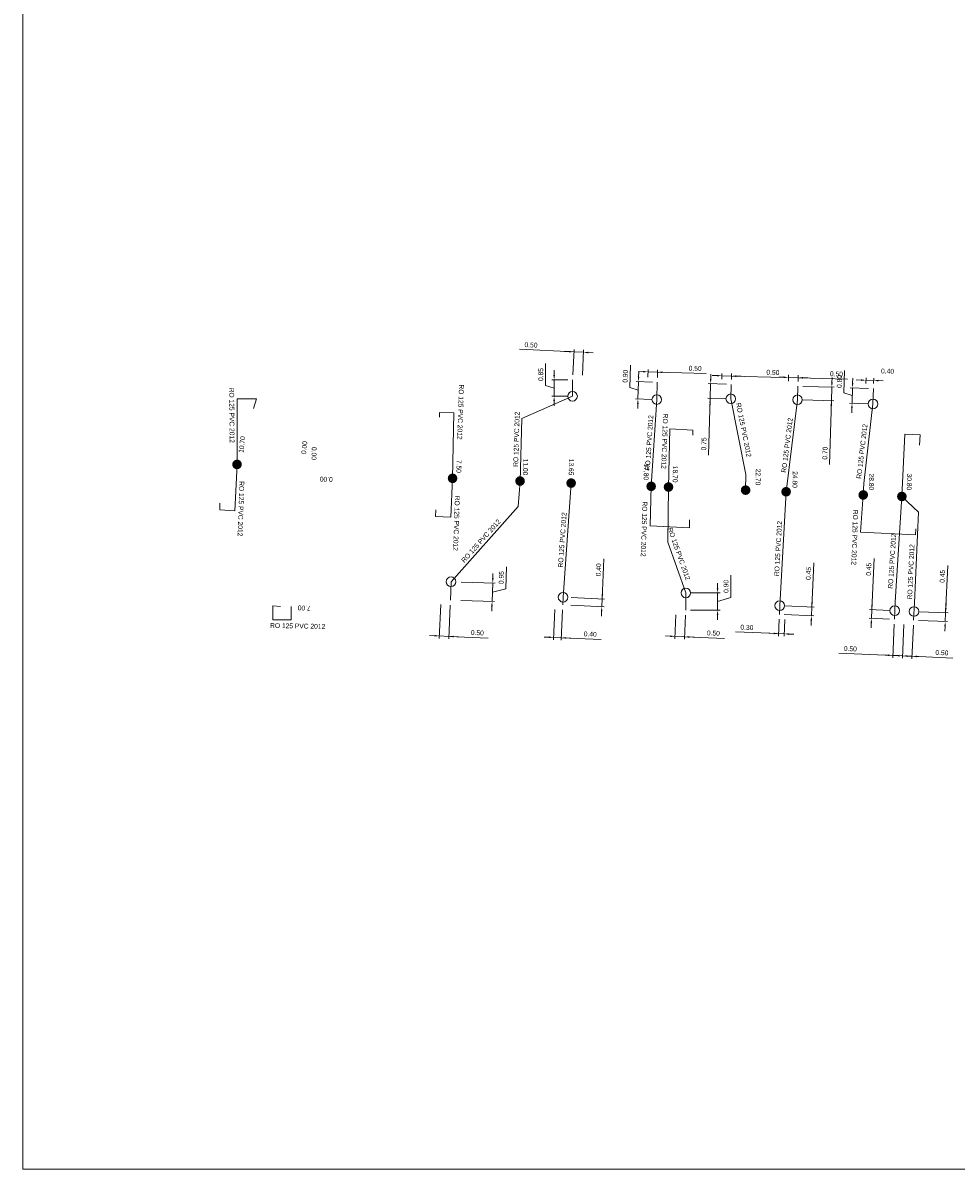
# Model space of a CAD drawing. Header units: metres. Extents: x 134035 to 140154, y 395174 to 396296.
# Tile 1 of 30: x 134036 to 134084, y 395174 to 395234. Entities that reach past the tile are written whole.
import ezdxf
from ezdxf.enums import TextEntityAlignment as Align

# ---------------------------------------------------------------- set-up
doc = ezdxf.new("R2010")
doc.units = ezdxf.units.M
doc.header["$MEASUREMENT"] = 0
doc.layers.get('Defpoints').update_dxf_attribs({"color": 124, "lineweight": 0})
for name, color, linetype, lineweight in [('Br-aansl-hulpst gem inlaat', 3, 'Continuous', 0), ('Br-aansl-hulpst gem ontstoppingsstuk', 3, 'Continuous', 0), ('Br-aansl-hulpst rwa inlaat', 4, 'Continuous', 0), ('Br-aansl-leiding gem', 3, 'Continuous', 0), ('Br-aansl-leiding rwa', 4, 'Continuous', 0), ('Br-elem-constructie lijnen', 7, 'Continuous', 0), ('Br-text-aansl leiding gem', 3, 'Continuous', 0), ('Br-text-aansl leiding rwa en vrwa', 4, 'Continuous', 0), ('Br-text-aansl maatvoering', 7, 'Continuous', 0)]:
    doc.layers.add(name, color=color, linetype=linetype, lineweight=lineweight)
doc.styles.add('2.5mm_0', font='arial.ttf')
doc.styles.add('Style-ENGINEERING', font='ENGINEERING.shx')
doc.styles.add('Working 1.25mm', font='WORKING.shx', dxfattribs={"height": 0.00125})
doc.dimstyles.new('til-standaard pijl civiel', dxfattribs={"dimtxt": 0.00125, "dimasz": 0.00125, "dimexe": 0.000625, "dimexo": 0.000625, "dimgap": 0.000625, "dimtad": 1, "dimzin": 3, "dimdsep": 46, "dimtxsty": 'Working 1.25mm', "dimcen": 0, "dimclrd": 256, "dimazin": 0, "dimtfac": 1, "dimtdec": 0, "dimtmove": 1, "dimatfit": 1, "dimfxl": 1, "dimfrac": 2, "dimtolj": 1, "dimtzin": 3, "dimlwd": 0, "dimarcsym": 0})

# ---------------------------------------------------------------- blocks, each defined once
blk = doc.blocks.new('Br0-OS gem')
at = {"layer": 'Br-aansl-hulpst gem ontstoppingsstuk', "color": 3, "linetype": 'Continuous', "lineweight": 0}
blk.add_circle((0, 0), 0.25, dxfattribs=at)
blk = doc.blocks.new('Br0-PI rwa')
at = {"layer": 'Br-aansl-hulpst rwa inlaat'}
h = blk.add_hatch(color=256, dxfattribs=at)
edge = h.paths.add_edge_path()
edge.add_arc((0, 0), 0.25, 0, 360)
blk = doc.blocks.new('Br0-PI gem')
at = {"layer": 'Br-aansl-hulpst gem inlaat'}
h = blk.add_hatch(color=256, dxfattribs=at)
edge = h.paths.add_edge_path()
edge.add_arc((0, 0), 0.25, 0, 360)
blk = doc.blocks.new('*D301')
at = {"layer": 'Br-text-aansl maatvoering', "color": 7, "linetype": 'Continuous', "lineweight": 0, "transparency": 16777216}
for p, q in [((134057.529, 395203.59), (134057.45, 395201.835)), ((134058.023, 395203.556), (134057.945, 395201.813))]:
    blk.add_line(p, q, dxfattribs=at)
at = {"layer": 'Br-text-aansl maatvoering', "linetype": 'Continuous', "lineweight": 0, "transparency": 16777216}
for p, q in [((134057.206, 395201.971), (134056.956, 395201.983)), ((134057.95, 395201.938), (134057.456, 395201.96)), ((134057.95, 395201.938), (134057.456, 395201.96)), ((134059.994, 395201.846), (134057.95, 395201.938)), ((134058.2, 395201.927), (134058.45, 395201.916))]:
    blk.add_line(p, q, dxfattribs=at)
at = {"layer": 'Br-text-aansl maatvoering', "linetype": 'Continuous', "transparency": 16777216}
for points in [[(134057.208, 395202.013), (134057.204, 395201.93), (134057.456, 395201.96)], [(134058.202, 395201.968), (134058.198, 395201.885), (134057.95, 395201.938)]]:
    blk.add_solid(points, dxfattribs=at)
at = {"layer": 'Defpoints', "color": 0, "linetype": 'Continuous', "transparency": 16777216}
for p in [(134057.54, 395203.84), (134058.034, 395203.805), (134057.456, 395201.96)]:
    blk.add_point(p, dxfattribs=at)
at = {"layer": 'Br-text-aansl maatvoering', "color": 7, "linetype": 'Continuous', "lineweight": 0, "transparency": 16777216, "insert": (134059.427, 395202.123), "char_height": 0.25, "attachment_point": 5, "rotation": 357.43122, "style": '2.5mm_0'}
blk.add_mtext('\\A1;\\FENGINEERING;0.50', dxfattribs=at)
blk = doc.blocks.new('*D302')
at = {"layer": 'Br-text-aansl maatvoering', "linetype": 'Continuous', "lineweight": 0, "transparency": 16777216}
for p, q in [((134060.23, 395204.944), (134060.238, 395205.194)), ((134060.904, 395204.404), (134060.94, 395205.542)), ((134060.222, 395204.694), (134060.192, 395203.745)), ((134060.222, 395204.694), (134060.192, 395203.745)), ((134060.207, 395204.219), (134060.904, 395204.404)), ((134060.183, 395203.495), (134060.175, 395203.245))]:
    blk.add_line(p, q, dxfattribs=at)
at = {"layer": 'Br-text-aansl maatvoering', "color": 7, "linetype": 'Continuous', "lineweight": 0, "transparency": 16777216}
for p, q in [((134058.595, 395204.747), (134060.347, 395204.69)), ((134058.564, 395203.797), (134060.316, 395203.741))]:
    blk.add_line(p, q, dxfattribs=at)
at = {"layer": 'Br-text-aansl maatvoering', "linetype": 'Continuous', "transparency": 16777216}
for points in [[(134060.189, 395204.945), (134060.272, 395204.943), (134060.222, 395204.694)], [(134060.142, 395203.496), (134060.225, 395203.493), (134060.192, 395203.745)]]:
    blk.add_solid(points, dxfattribs=at)
at = {"layer": 'Defpoints', "color": 0, "linetype": 'Continuous', "transparency": 16777216}
for p in [(134058.345, 395204.755), (134058.314, 395203.805), (134060.192, 395203.745)]:
    blk.add_point(p, dxfattribs=at)
at = {"layer": 'Br-text-aansl maatvoering', "color": 7, "linetype": 'Continuous', "lineweight": 0, "transparency": 16777216, "insert": (134060.671, 395204.981), "char_height": 0.25, "attachment_point": 5, "rotation": 88.14943, "style": '2.5mm_0'}
blk.add_mtext('\\A1;\\FENGINEERING;0.95', dxfattribs=at)
blk = doc.blocks.new('*D303')
at = {"layer": 'Br-text-aansl maatvoering', "linetype": 'Continuous', "lineweight": 0, "transparency": 16777216}
for p, q in [((134065.986, 395205.954), (134065.896, 395203.878)), ((134065.907, 395204.127), (134065.918, 395204.377)), ((134065.896, 395203.878), (134065.879, 395203.478)), ((134065.896, 395203.878), (134065.879, 395203.478)), ((134065.868, 395203.228), (134065.857, 395202.979))]:
    blk.add_line(p, q, dxfattribs=at)
at = {"layer": 'Br-text-aansl maatvoering', "color": 7, "linetype": 'Continuous', "lineweight": 0, "transparency": 16777216}
for p, q in [((134064.281, 395203.948), (134066.021, 395203.872)), ((134064.264, 395203.548), (134066.004, 395203.473))]:
    blk.add_line(p, q, dxfattribs=at)
at = {"layer": 'Br-text-aansl maatvoering', "linetype": 'Continuous', "transparency": 16777216}
for points in [[(134065.865, 395204.129), (134065.949, 395204.126), (134065.896, 395203.878)], [(134065.826, 395203.23), (134065.91, 395203.226), (134065.879, 395203.478)]]:
    blk.add_solid(points, dxfattribs=at)
at = {"layer": 'Defpoints', "color": 0, "linetype": 'Continuous', "transparency": 16777216}
for p in [(134064.031, 395203.959), (134064.014, 395203.559), (134065.879, 395203.478)]:
    blk.add_point(p, dxfattribs=at)
at = {"layer": 'Br-text-aansl maatvoering', "color": 7, "linetype": 'Continuous', "lineweight": 0, "transparency": 16777216, "insert": (134065.71, 395205.386), "char_height": 0.25, "attachment_point": 5, "rotation": 87.51659, "style": '2.5mm_0'}
blk.add_mtext('\\A1;\\FENGINEERING;0.40', dxfattribs=at)
blk = doc.blocks.new('*D304')
at = {"layer": 'Br-text-aansl maatvoering', "linetype": 'Continuous', "lineweight": 0, "transparency": 16777216}
for p, q in [((134071.878, 395204.439), (134071.878, 395204.689)), ((134072.568, 395203.947), (134072.568, 395205.105)), ((134071.878, 395204.189), (134071.878, 395203.29)), ((134071.878, 395204.189), (134071.878, 395203.29)), ((134071.878, 395203.74), (134072.568, 395203.947)), ((134071.878, 395203.04), (134071.878, 395202.79))]:
    blk.add_line(p, q, dxfattribs=at)
at = {"layer": 'Br-text-aansl maatvoering', "color": 7, "linetype": 'Continuous', "lineweight": 0, "transparency": 16777216}
for p, q in [((134070.482, 395204.189), (134072.003, 395204.189)), ((134070.482, 395203.29), (134072.003, 395203.29))]:
    blk.add_line(p, q, dxfattribs=at)
at = {"layer": 'Br-text-aansl maatvoering', "linetype": 'Continuous', "transparency": 16777216}
for points in [[(134071.836, 395204.439), (134071.919, 395204.439), (134071.878, 395204.189)], [(134071.836, 395203.04), (134071.919, 395203.04), (134071.878, 395203.29)]]:
    blk.add_solid(points, dxfattribs=at)
at = {"layer": 'Defpoints', "color": 0, "linetype": 'Continuous', "transparency": 16777216}
for p in [(134070.232, 395204.189), (134070.232, 395203.29), (134071.878, 395203.29)]:
    blk.add_point(p, dxfattribs=at)
at = {"layer": 'Br-text-aansl maatvoering', "color": 7, "linetype": 'Continuous', "lineweight": 0, "transparency": 16777216, "insert": (134072.317, 395204.526), "char_height": 0.25, "attachment_point": 5, "rotation": 90, "style": '2.5mm_0'}
blk.add_mtext('\\A1;\\FENGINEERING;0.90', dxfattribs=at)
blk = doc.blocks.new('*D305')
at = {"layer": 'Br-text-aansl maatvoering', "linetype": 'Continuous', "lineweight": 0, "transparency": 16777216}
for p, q in [((134076.864, 395205.755), (134076.764, 395203.455)), ((134076.775, 395203.705), (134076.786, 395203.955)), ((134076.764, 395203.455), (134076.745, 395203.006)), ((134076.764, 395203.455), (134076.745, 395203.006)), ((134076.734, 395202.756), (134076.723, 395202.506))]:
    blk.add_line(p, q, dxfattribs=at)
at = {"layer": 'Br-text-aansl maatvoering', "color": 7, "linetype": 'Continuous', "lineweight": 0, "transparency": 16777216}
for p, q in [((134075.349, 395203.517), (134076.889, 395203.45)), ((134075.329, 395203.067), (134076.869, 395203))]:
    blk.add_line(p, q, dxfattribs=at)
at = {"layer": 'Br-text-aansl maatvoering', "linetype": 'Continuous', "transparency": 16777216}
for points in [[(134076.733, 395203.707), (134076.817, 395203.703), (134076.764, 395203.455)], [(134076.692, 395202.758), (134076.775, 395202.754), (134076.745, 395203.006)]]:
    blk.add_solid(points, dxfattribs=at)
at = {"layer": 'Defpoints', "color": 0, "linetype": 'Continuous', "transparency": 16777216}
for p in [(134075.099, 395203.528), (134075.079, 395203.078), (134076.745, 395203.006)]:
    blk.add_point(p, dxfattribs=at)
at = {"layer": 'Br-text-aansl maatvoering', "color": 7, "linetype": 'Continuous', "lineweight": 0, "transparency": 16777216, "insert": (134076.589, 395205.197), "char_height": 0.25, "attachment_point": 5, "rotation": 87.5056, "style": '2.5mm_0'}
blk.add_mtext('\\A1;\\FENGINEERING;0.45', dxfattribs=at)
blk = doc.blocks.new('*D306')
at = {"layer": 'Br-text-aansl maatvoering', "linetype": 'Continuous', "lineweight": 0, "transparency": 16777216}
for p, q in [((134079.988, 395205.972), (134079.873, 395203.321)), ((134079.883, 395203.57), (134079.894, 395203.82)), ((134079.853, 395202.871), (134079.873, 395203.321)), ((134079.853, 395202.871), (134079.873, 395203.321)), ((134079.842, 395202.621), (134079.831, 395202.372))]:
    blk.add_line(p, q, dxfattribs=at)
at = {"layer": 'Br-text-aansl maatvoering', "color": 7, "linetype": 'Continuous', "lineweight": 0, "transparency": 16777216}
for p, q in [((134080.79, 395202.83), (134079.728, 395202.876)), ((134080.809, 395203.28), (134079.748, 395203.326))]:
    blk.add_line(p, q, dxfattribs=at)
at = {"layer": 'Br-text-aansl maatvoering', "linetype": 'Continuous', "transparency": 16777216}
for points in [[(134079.842, 395203.572), (134079.925, 395203.569), (134079.873, 395203.321)], [(134079.801, 395202.623), (134079.884, 395202.62), (134079.853, 395202.871)]]:
    blk.add_solid(points, dxfattribs=at)
at = {"layer": 'Defpoints', "color": 0, "linetype": 'Continuous', "transparency": 16777216}
for p in [(134079.873, 395203.321), (134081.039, 395202.82), (134081.059, 395203.269)]:
    blk.add_point(p, dxfattribs=at)
at = {"layer": 'Br-text-aansl maatvoering', "color": 7, "linetype": 'Continuous', "lineweight": 0, "transparency": 16777216, "insert": (134079.712, 395205.414), "char_height": 0.25, "attachment_point": 5, "rotation": 87.51812, "style": '2.5mm_0'}
blk.add_mtext('\\A1;\\FENGINEERING;0.45', dxfattribs=at)
blk = doc.blocks.new('*D307')
at = {"layer": 'Br-text-aansl maatvoering', "linetype": 'Continuous', "lineweight": 0, "transparency": 16777216}
for p, q in [((134083.803, 395205.608), (134083.696, 395203.155)), ((134083.707, 395203.404), (134083.718, 395203.654)), ((134083.676, 395202.705), (134083.696, 395203.155)), ((134083.676, 395202.705), (134083.696, 395203.155)), ((134083.665, 395202.455), (134083.655, 395202.205))]:
    blk.add_line(p, q, dxfattribs=at)
at = {"layer": 'Br-text-aansl maatvoering', "color": 7, "linetype": 'Continuous', "lineweight": 0, "transparency": 16777216}
for p, q in [((134082.288, 395202.765), (134083.801, 395202.7)), ((134082.308, 395203.215), (134083.821, 395203.149))]:
    blk.add_line(p, q, dxfattribs=at)
at = {"layer": 'Br-text-aansl maatvoering', "linetype": 'Continuous', "transparency": 16777216}
for points in [[(134083.665, 395203.406), (134083.748, 395203.403), (134083.696, 395203.155)], [(134083.624, 395202.457), (134083.707, 395202.453), (134083.676, 395202.705)]]:
    blk.add_solid(points, dxfattribs=at)
at = {"layer": 'Defpoints', "color": 0, "linetype": 'Continuous', "transparency": 16777216}
for p in [(134082.039, 395202.776), (134082.058, 395203.226), (134083.696, 395203.155)]:
    blk.add_point(p, dxfattribs=at)
at = {"layer": 'Br-text-aansl maatvoering', "color": 7, "linetype": 'Continuous', "lineweight": 0, "transparency": 16777216, "insert": (134083.527, 395205.05), "char_height": 0.25, "attachment_point": 5, "rotation": 87.50833, "style": '2.5mm_0'}
blk.add_mtext('\\A1;\\FENGINEERING;0.45', dxfattribs=at)
blk = doc.blocks.new('*D308')
at = {"layer": 'Br-text-aansl maatvoering', "color": 7, "linetype": 'Continuous', "lineweight": 0, "transparency": 16777216}
for p, q in [((134081.528, 395202.548), (134081.452, 395200.803)), ((134082.028, 395202.526), (134081.952, 395200.782))]:
    blk.add_line(p, q, dxfattribs=at)
at = {"layer": 'Br-text-aansl maatvoering', "linetype": 'Continuous', "lineweight": 0, "transparency": 16777216}
for p, q in [((134081.208, 395200.939), (134080.958, 395200.95)), ((134081.957, 395200.906), (134081.458, 395200.928)), ((134081.957, 395200.906), (134081.458, 395200.928)), ((134084.07, 395200.815), (134081.957, 395200.906)), ((134082.207, 395200.896), (134082.457, 395200.885))]:
    blk.add_line(p, q, dxfattribs=at)
at = {"layer": 'Br-text-aansl maatvoering', "linetype": 'Continuous', "transparency": 16777216}
for points in [[(134081.21, 395200.981), (134081.206, 395200.897), (134081.458, 395200.928)], [(134082.209, 395200.937), (134082.205, 395200.854), (134081.957, 395200.906)]]:
    blk.add_solid(points, dxfattribs=at)
at = {"layer": 'Defpoints', "color": 0, "linetype": 'Continuous', "transparency": 16777216}
for p in [(134081.539, 395202.798), (134082.039, 395202.776), (134081.458, 395200.928)]:
    blk.add_point(p, dxfattribs=at)
at = {"layer": 'Br-text-aansl maatvoering', "color": 7, "linetype": 'Continuous', "lineweight": 0, "transparency": 16777216, "insert": (134083.502, 395201.09), "char_height": 0.25, "attachment_point": 5, "rotation": 357.50833, "style": '2.5mm_0'}
blk.add_mtext('\\A1;\\FENGINEERING;0.50', dxfattribs=at)
blk = doc.blocks.new('*D309')
at = {"layer": 'Br-text-aansl maatvoering', "color": 7, "linetype": 'Continuous', "lineweight": 0, "transparency": 16777216}
for p, q in [((134081.029, 395202.57), (134080.953, 395200.825)), ((134081.528, 395202.548), (134081.453, 395200.803))]:
    blk.add_line(p, q, dxfattribs=at)
at = {"layer": 'Br-text-aansl maatvoering', "linetype": 'Continuous', "lineweight": 0, "transparency": 16777216}
for p, q in [((134078.168, 395201.071), (134080.958, 395200.95)), ((134080.709, 395200.961), (134080.459, 395200.972)), ((134081.458, 395200.928), (134080.958, 395200.95)), ((134081.458, 395200.928), (134080.958, 395200.95)), ((134081.708, 395200.917), (134081.957, 395200.907))]:
    blk.add_line(p, q, dxfattribs=at)
at = {"layer": 'Br-text-aansl maatvoering', "linetype": 'Continuous', "transparency": 16777216}
for points in [[(134080.71, 395201.002), (134080.707, 395200.919), (134080.958, 395200.95)], [(134081.71, 395200.959), (134081.706, 395200.876), (134081.458, 395200.928)]]:
    blk.add_solid(points, dxfattribs=at)
at = {"layer": 'Defpoints', "color": 0, "linetype": 'Continuous', "transparency": 16777216}
for p in [(134081.039, 395202.82), (134081.539, 395202.798), (134080.958, 395200.95)]:
    blk.add_point(p, dxfattribs=at)
at = {"layer": 'Br-text-aansl maatvoering', "color": 7, "linetype": 'Continuous', "lineweight": 0, "transparency": 16777216, "insert": (134078.758, 395201.296), "char_height": 0.25, "attachment_point": 5, "rotation": 357.51812, "style": '2.5mm_0'}
blk.add_mtext('\\A1;\\FENGINEERING;0.50', dxfattribs=at)
blk = doc.blocks.new('*D314')
at = {"layer": 'Br-text-aansl maatvoering', "color": 7, "linetype": 'Continuous', "lineweight": 0, "transparency": 16777216}
for p, q in [((134075.068, 395202.828), (134075.03, 395201.954)), ((134075.368, 395202.815), (134075.33, 395201.941))]:
    blk.add_line(p, q, dxfattribs=at)
at = {"layer": 'Br-text-aansl maatvoering', "linetype": 'Continuous', "lineweight": 0, "transparency": 16777216}
for p, q in [((134072.808, 395202.176), (134075.036, 395202.079)), ((134074.786, 395202.09), (134074.536, 395202.101)), ((134075.036, 395202.079), (134075.335, 395202.066)), ((134075.036, 395202.079), (134075.335, 395202.066)), ((134075.585, 395202.055), (134075.835, 395202.044))]:
    blk.add_line(p, q, dxfattribs=at)
at = {"layer": 'Br-text-aansl maatvoering', "linetype": 'Continuous', "transparency": 16777216}
for points in [[(134074.788, 395202.132), (134074.784, 395202.048), (134075.036, 395202.079)], [(134075.587, 395202.097), (134075.583, 395202.014), (134075.335, 395202.066)]]:
    blk.add_solid(points, dxfattribs=at)
at = {"layer": 'Defpoints', "color": 0, "linetype": 'Continuous', "transparency": 16777216}
for p in [(134075.079, 395203.078), (134075.379, 395203.065), (134075.335, 395202.066)]:
    blk.add_point(p, dxfattribs=at)
at = {"layer": 'Br-text-aansl maatvoering', "color": 7, "linetype": 'Continuous', "lineweight": 0, "transparency": 16777216, "insert": (134073.397, 395202.402), "char_height": 0.25, "attachment_point": 5, "rotation": 357.5056, "style": '2.5mm_0'}
blk.add_mtext('\\A1;\\FENGINEERING;0.30', dxfattribs=at)
blk = doc.blocks.new('*D315')
at = {"layer": 'Br-text-aansl maatvoering', "color": 7, "linetype": 'Continuous', "lineweight": 0, "transparency": 16777216}
for p, q in [((134069.722, 395203.061), (134069.669, 395201.811)), ((134070.221, 395203.04), (134070.169, 395201.79))]:
    blk.add_line(p, q, dxfattribs=at)
at = {"layer": 'Br-text-aansl maatvoering', "linetype": 'Continuous', "lineweight": 0, "transparency": 16777216}
for p, q in [((134069.424, 395201.947), (134069.175, 395201.957)), ((134070.174, 395201.915), (134069.674, 395201.936)), ((134070.174, 395201.915), (134069.674, 395201.936)), ((134072.228, 395201.829), (134070.174, 395201.915)), ((134070.424, 395201.905), (134070.673, 395201.894))]:
    blk.add_line(p, q, dxfattribs=at)
at = {"layer": 'Br-text-aansl maatvoering', "linetype": 'Continuous', "transparency": 16777216}
for points in [[(134069.426, 395201.988), (134069.423, 395201.905), (134069.674, 395201.936)], [(134070.425, 395201.946), (134070.422, 395201.863), (134070.174, 395201.915)]]:
    blk.add_solid(points, dxfattribs=at)
at = {"layer": 'Defpoints', "color": 0, "linetype": 'Continuous', "transparency": 16777216}
for p in [(134069.732, 395203.311), (134070.232, 395203.29), (134069.674, 395201.936)]:
    blk.add_point(p, dxfattribs=at)
at = {"layer": 'Br-text-aansl maatvoering', "color": 7, "linetype": 'Continuous', "lineweight": 0, "transparency": 16777216, "insert": (134071.66, 395202.104), "char_height": 0.25, "attachment_point": 5, "rotation": 357.59391, "style": '2.5mm_0'}
blk.add_mtext('\\A1;\\FENGINEERING;0.50', dxfattribs=at)
blk = doc.blocks.new('*D316')
at = {"layer": 'Br-text-aansl maatvoering', "color": 7, "linetype": 'Continuous', "lineweight": 0, "transparency": 16777216}
for p, q in [((134063.448, 395203.333), (134063.38, 395201.758)), ((134063.843, 395203.309), (134063.775, 395201.74))]:
    blk.add_line(p, q, dxfattribs=at)
at = {"layer": 'Br-text-aansl maatvoering', "linetype": 'Continuous', "lineweight": 0, "transparency": 16777216}
for p, q in [((134063.135, 395201.893), (134062.886, 395201.904)), ((134063.78, 395201.865), (134063.385, 395201.883)), ((134063.78, 395201.865), (134063.385, 395201.883)), ((134065.847, 395201.776), (134063.78, 395201.865)), ((134064.03, 395201.855), (134064.28, 395201.844))]:
    blk.add_line(p, q, dxfattribs=at)
at = {"layer": 'Br-text-aansl maatvoering', "linetype": 'Continuous', "transparency": 16777216}
for points in [[(134063.137, 395201.935), (134063.134, 395201.852), (134063.385, 395201.883)], [(134064.032, 395201.896), (134064.028, 395201.813), (134063.78, 395201.865)]]:
    blk.add_solid(points, dxfattribs=at)
at = {"layer": 'Defpoints', "color": 0, "linetype": 'Continuous', "transparency": 16777216}
for p in [(134063.459, 395203.583), (134063.854, 395203.559), (134063.385, 395201.883)]:
    blk.add_point(p, dxfattribs=at)
at = {"layer": 'Br-text-aansl maatvoering', "color": 7, "linetype": 'Continuous', "lineweight": 0, "transparency": 16777216, "insert": (134065.279, 395202.052), "char_height": 0.25, "attachment_point": 5, "rotation": 357.51659, "style": '2.5mm_0'}
blk.add_mtext('\\A1;\\FENGINEERING;0.40', dxfattribs=at)
blk = doc.blocks.new('*D317')
at = {"layer": 'Br-text-aansl maatvoering', "linetype": 'Continuous', "lineweight": 0, "transparency": 16777216}
for p, q in [((134061.618, 395216.811), (134064.433, 395216.677)), ((134064.183, 395216.689), (134063.933, 395216.701)), ((134064.928, 395216.654), (134064.433, 395216.677)), ((134064.928, 395216.654), (134064.433, 395216.677)), ((134065.178, 395216.642), (134065.428, 395216.63))]:
    blk.add_line(p, q, dxfattribs=at)
at = {"layer": 'Br-text-aansl maatvoering', "color": 7, "linetype": 'Continuous', "lineweight": 0, "transparency": 16777216}
for p, q in [((134064.376, 395215.493), (134064.439, 395216.802)), ((134064.872, 395215.47), (134064.934, 395216.779))]:
    blk.add_line(p, q, dxfattribs=at)
at = {"layer": 'Br-text-aansl maatvoering', "linetype": 'Continuous', "transparency": 16777216}
for points in [[(134064.185, 395216.731), (134064.181, 395216.648), (134064.433, 395216.677)], [(134065.18, 395216.684), (134065.176, 395216.6), (134064.928, 395216.654)]]:
    blk.add_solid(points, dxfattribs=at)
at = {"layer": 'Defpoints', "color": 0, "linetype": 'Continuous', "transparency": 16777216}
for p in [(134064.433, 395216.677), (134064.365, 395215.244), (134064.86, 395215.22)]:
    blk.add_point(p, dxfattribs=at)
at = {"layer": 'Br-text-aansl maatvoering', "color": 7, "linetype": 'Continuous', "lineweight": 0, "transparency": 16777216, "insert": (134062.209, 395217.034), "char_height": 0.25, "attachment_point": 5, "rotation": 357.27904, "style": '2.5mm_0'}
blk.add_mtext('\\A1;\\FENGINEERING;0.50', dxfattribs=at)
blk = doc.blocks.new('*D318')
at = {"layer": 'Br-text-aansl maatvoering', "linetype": 'Continuous', "lineweight": 0, "transparency": 16777216}
for p, q in [((134068.018, 395215.65), (134067.768, 395215.657)), ((134068.268, 395215.643), (134068.768, 395215.628)), ((134068.268, 395215.643), (134068.768, 395215.628)), ((134071.288, 395215.555), (134068.768, 395215.628)), ((134069.018, 395215.621), (134069.268, 395215.614))]:
    blk.add_line(p, q, dxfattribs=at)
at = {"layer": 'Br-text-aansl maatvoering', "color": 7, "linetype": 'Continuous', "lineweight": 0, "transparency": 16777216}
for p, q in [((134068.26, 395215.371), (134068.272, 395215.768)), ((134068.76, 395215.356), (134068.772, 395215.753))]:
    blk.add_line(p, q, dxfattribs=at)
at = {"layer": 'Br-text-aansl maatvoering', "linetype": 'Continuous', "transparency": 16777216}
for points in [[(134068.019, 395215.692), (134068.017, 395215.609), (134068.268, 395215.643)], [(134069.019, 395215.663), (134069.017, 395215.58), (134068.768, 395215.628)]]:
    blk.add_solid(points, dxfattribs=at)
at = {"layer": 'Defpoints', "color": 0, "linetype": 'Continuous', "transparency": 16777216}
for p in [(134068.768, 395215.628), (134068.253, 395215.121), (134068.753, 395215.107)]:
    blk.add_point(p, dxfattribs=at)
at = {"layer": 'Br-text-aansl maatvoering', "color": 7, "linetype": 'Continuous', "lineweight": 0, "transparency": 16777216, "insert": (134070.716, 395215.823), "char_height": 0.25, "attachment_point": 5, "rotation": 358.34037, "style": '2.5mm_0'}
blk.add_mtext('\\A1;\\FENGINEERING;0.50', dxfattribs=at)
blk = doc.blocks.new('*D319')
at = {"layer": 'Br-text-aansl maatvoering', "linetype": 'Continuous', "lineweight": 0, "transparency": 16777216}
for p, q in [((134071.847, 395215.447), (134071.597, 395215.454)), ((134072.097, 395215.439), (134072.596, 395215.425)), ((134072.097, 395215.439), (134072.596, 395215.425)), ((134075.317, 395215.345), (134072.596, 395215.425)), ((134072.846, 395215.418), (134073.096, 395215.41))]:
    blk.add_line(p, q, dxfattribs=at)
at = {"layer": 'Br-text-aansl maatvoering', "color": 7, "linetype": 'Continuous', "lineweight": 0, "transparency": 16777216}
for p, q in [((134072.091, 395215.26), (134072.1, 395215.564)), ((134072.591, 395215.245), (134072.6, 395215.55))]:
    blk.add_line(p, q, dxfattribs=at)
at = {"layer": 'Br-text-aansl maatvoering', "linetype": 'Continuous', "transparency": 16777216}
for points in [[(134071.848, 395215.488), (134071.845, 395215.405), (134072.097, 395215.439)], [(134072.847, 395215.459), (134072.845, 395215.376), (134072.596, 395215.425)]]:
    blk.add_solid(points, dxfattribs=at)
at = {"layer": 'Defpoints', "color": 0, "linetype": 'Continuous', "transparency": 16777216}
for p in [(134072.596, 395215.425), (134072.084, 395215.01), (134072.584, 395214.995)]:
    blk.add_point(p, dxfattribs=at)
at = {"layer": 'Br-text-aansl maatvoering', "color": 7, "linetype": 'Continuous', "lineweight": 0, "transparency": 16777216, "insert": (134074.745, 395215.613), "char_height": 0.25, "attachment_point": 5, "rotation": 358.32603, "style": '2.5mm_0'}
blk.add_mtext('\\A1;\\FENGINEERING;0.50', dxfattribs=at)
blk = doc.blocks.new('*D320')
at = {"layer": 'Br-text-aansl maatvoering', "linetype": 'Continuous', "lineweight": 0, "transparency": 16777216}
for p, q in [((134075.303, 395215.361), (134075.053, 395215.368)), ((134075.553, 395215.354), (134076.053, 395215.339)), ((134075.553, 395215.354), (134076.053, 395215.339)), ((134078.61, 395215.265), (134076.053, 395215.339)), ((134076.303, 395215.332), (134076.553, 395215.325))]:
    blk.add_line(p, q, dxfattribs=at)
at = {"layer": 'Br-text-aansl maatvoering', "color": 7, "linetype": 'Continuous', "lineweight": 0, "transparency": 16777216}
for p, q in [((134075.547, 395215.159), (134075.557, 395215.479)), ((134076.047, 395215.144), (134076.056, 395215.464))]:
    blk.add_line(p, q, dxfattribs=at)
at = {"layer": 'Br-text-aansl maatvoering', "linetype": 'Continuous', "transparency": 16777216}
for points in [[(134075.304, 395215.403), (134075.302, 395215.319), (134075.553, 395215.354)], [(134076.304, 395215.373), (134076.301, 395215.29), (134076.053, 395215.339)]]:
    blk.add_solid(points, dxfattribs=at)
at = {"layer": 'Defpoints', "color": 0, "linetype": 'Continuous', "transparency": 16777216}
for p in [(134076.053, 395215.339), (134075.54, 395214.909), (134076.04, 395214.894)]:
    blk.add_point(p, dxfattribs=at)
at = {"layer": 'Br-text-aansl maatvoering', "color": 7, "linetype": 'Continuous', "lineweight": 0, "transparency": 16777216, "insert": (134078.038, 395215.532), "char_height": 0.25, "attachment_point": 5, "rotation": 358.33042, "style": '2.5mm_0'}
blk.add_mtext('\\A1;\\FENGINEERING;0.50', dxfattribs=at)
blk = doc.blocks.new('*D321')
at = {"layer": 'Br-text-aansl maatvoering', "linetype": 'Continuous', "lineweight": 0, "transparency": 16777216}
for p, q in [((134079.316, 395215.214), (134079.066, 395215.221)), ((134079.966, 395215.195), (134079.566, 395215.207)), ((134080.216, 395215.188), (134080.466, 395215.181))]:
    blk.add_line(p, q, dxfattribs=at)
at = {"layer": 'Br-text-aansl maatvoering', "color": 7, "linetype": 'Continuous', "lineweight": 0, "transparency": 16777216}
for p, q in [((134079.561, 395215.042), (134079.57, 395215.332)), ((134079.961, 395215.03), (134079.97, 395215.32))]:
    blk.add_line(p, q, dxfattribs=at)
at = {"layer": 'Br-text-aansl maatvoering', "linetype": 'Continuous', "transparency": 16777216}
for points in [[(134079.317, 395215.256), (134079.315, 395215.172), (134079.566, 395215.207)], [(134080.217, 395215.23), (134080.215, 395215.146), (134079.966, 395215.195)]]:
    blk.add_solid(points, dxfattribs=at)
at = {"layer": 'Defpoints', "color": 0, "linetype": 'Continuous', "transparency": 16777216}
for p in [(134079.566, 395215.207), (134079.554, 395214.792), (134079.954, 395214.78)]:
    blk.add_point(p, dxfattribs=at)
at = {"layer": 'Br-text-aansl maatvoering', "color": 7, "linetype": 'Continuous', "lineweight": 0, "transparency": 16777216, "insert": (134080.685, 395215.676), "char_height": 0.25, "attachment_point": 5, "rotation": 358.33537, "style": '2.5mm_0'}
blk.add_mtext('\\A1;\\FENGINEERING;0.40', dxfattribs=at)
blk = doc.blocks.new('*D322')
at = {"layer": 'Br-text-aansl maatvoering', "linetype": 'Continuous', "lineweight": 0, "transparency": 16777216}
for p, q in [((134078.422, 395214.556), (134078.456, 395215.715)), ((134078.875, 395215.062), (134078.883, 395215.312)), ((134078.868, 395214.812), (134078.845, 395214.012)), ((134078.868, 395214.812), (134078.845, 395214.012)), ((134078.856, 395214.412), (134078.422, 395214.556)), ((134078.838, 395213.762), (134078.83, 395213.512))]:
    blk.add_line(p, q, dxfattribs=at)
at = {"layer": 'Br-text-aansl maatvoering', "color": 7, "linetype": 'Continuous', "lineweight": 0, "transparency": 16777216}
for p, q in [((134079.704, 395214.788), (134078.743, 395214.816)), ((134079.681, 395213.988), (134078.72, 395214.016))]:
    blk.add_line(p, q, dxfattribs=at)
at = {"layer": 'Br-text-aansl maatvoering', "linetype": 'Continuous', "transparency": 16777216}
for points in [[(134078.834, 395215.063), (134078.917, 395215.061), (134078.868, 395214.812)], [(134078.796, 395213.764), (134078.879, 395213.761), (134078.845, 395214.012)]]:
    blk.add_solid(points, dxfattribs=at)
at = {"layer": 'Defpoints', "color": 0, "linetype": 'Continuous', "transparency": 16777216}
for p in [(134079.954, 395214.78), (134078.845, 395214.012), (134079.931, 395213.981)]:
    blk.add_point(p, dxfattribs=at)
at = {"layer": 'Br-text-aansl maatvoering', "color": 7, "linetype": 'Continuous', "lineweight": 0, "transparency": 16777216, "insert": (134078.188, 395215.143), "char_height": 0.25, "attachment_point": 5, "rotation": 88.33537, "style": '2.5mm_0'}
blk.add_mtext('\\A1;\\FENGINEERING;0.80', dxfattribs=at)
blk = doc.blocks.new('*D323')
at = {"layer": 'Br-text-aansl maatvoering', "linetype": 'Continuous', "lineweight": 0, "transparency": 16777216}
for p, q in [((134067.329, 395214.829), (134067.363, 395215.987)), ((134067.784, 395215.385), (134067.791, 395215.635)), ((134067.764, 395214.685), (134067.329, 395214.829)), ((134067.777, 395215.135), (134067.751, 395214.235)), ((134067.777, 395215.135), (134067.751, 395214.235)), ((134067.743, 395213.985), (134067.736, 395213.735))]:
    blk.add_line(p, q, dxfattribs=at)
at = {"layer": 'Br-text-aansl maatvoering', "color": 7, "linetype": 'Continuous', "lineweight": 0, "transparency": 16777216}
for p, q in [((134068.503, 395215.114), (134067.652, 395215.138)), ((134068.477, 395214.214), (134067.626, 395214.239))]:
    blk.add_line(p, q, dxfattribs=at)
at = {"layer": 'Br-text-aansl maatvoering', "linetype": 'Continuous', "transparency": 16777216}
for points in [[(134067.742, 395215.386), (134067.826, 395215.383), (134067.777, 395215.135)], [(134067.702, 395213.986), (134067.785, 395213.984), (134067.751, 395214.235)]]:
    blk.add_solid(points, dxfattribs=at)
at = {"layer": 'Defpoints', "color": 0, "linetype": 'Continuous', "transparency": 16777216}
for p in [(134068.753, 395215.107), (134067.751, 395214.235), (134068.727, 395214.207)]:
    blk.add_point(p, dxfattribs=at)
at = {"layer": 'Br-text-aansl maatvoering', "color": 7, "linetype": 'Continuous', "lineweight": 0, "transparency": 16777216, "insert": (134067.095, 395215.416), "char_height": 0.25, "attachment_point": 5, "rotation": 88.34037, "style": '2.5mm_0'}
blk.add_mtext('\\A1;\\FENGINEERING;0.90', dxfattribs=at)
blk = doc.blocks.new('*D324')
at = {"layer": 'Br-text-aansl maatvoering', "linetype": 'Continuous', "lineweight": 0, "transparency": 16777216}
for p, q in [((134062.968, 395214.935), (134062.968, 395216.074)), ((134063.406, 395215.479), (134063.406, 395215.729)), ((134063.406, 395215.229), (134063.406, 395214.379)), ((134063.406, 395215.229), (134063.406, 395214.379)), ((134063.406, 395214.804), (134062.968, 395214.935)), ((134063.406, 395214.129), (134063.406, 395213.879))]:
    blk.add_line(p, q, dxfattribs=at)
at = {"layer": 'Br-text-aansl maatvoering', "color": 7, "linetype": 'Continuous', "lineweight": 0, "transparency": 16777216}
for p, q in [((134064.11, 395215.229), (134063.281, 395215.229)), ((134064.11, 395214.379), (134063.281, 395214.379))]:
    blk.add_line(p, q, dxfattribs=at)
at = {"layer": 'Br-text-aansl maatvoering', "linetype": 'Continuous', "transparency": 16777216}
for points in [[(134063.365, 395215.479), (134063.448, 395215.479), (134063.406, 395215.229)], [(134063.365, 395214.129), (134063.448, 395214.129), (134063.406, 395214.379)]]:
    blk.add_solid(points, dxfattribs=at)
at = {"layer": 'Defpoints', "color": 0, "linetype": 'Continuous', "transparency": 16777216}
for p in [(134064.36, 395215.229), (134063.406, 395214.379), (134064.36, 395214.379)]:
    blk.add_point(p, dxfattribs=at)
at = {"layer": 'Br-text-aansl maatvoering', "color": 7, "linetype": 'Continuous', "lineweight": 0, "transparency": 16777216, "insert": (134062.717, 395215.505), "char_height": 0.25, "attachment_point": 5, "rotation": 90, "style": '2.5mm_0'}
blk.add_mtext('\\A1;\\FENGINEERING;0.85', dxfattribs=at)
blk = doc.blocks.new('*D325')
at = {"layer": 'Br-text-aansl maatvoering', "linetype": 'Continuous', "lineweight": 0, "transparency": 16777216}
for p, q in [((134077.804, 395215.093), (134077.811, 395215.343)), ((134077.797, 395214.843), (134077.776, 395214.144)), ((134077.797, 395214.843), (134077.776, 395214.144)), ((134077.68, 395210.843), (134077.776, 395214.144)), ((134077.769, 395213.894), (134077.762, 395213.644))]:
    blk.add_line(p, q, dxfattribs=at)
at = {"layer": 'Br-text-aansl maatvoering', "color": 7, "linetype": 'Continuous', "lineweight": 0, "transparency": 16777216}
for p, q in [((134076.29, 395214.887), (134077.922, 395214.84)), ((134076.269, 395214.187), (134077.901, 395214.14))]:
    blk.add_line(p, q, dxfattribs=at)
at = {"layer": 'Br-text-aansl maatvoering', "linetype": 'Continuous', "transparency": 16777216}
for points in [[(134077.762, 395215.094), (134077.846, 395215.092), (134077.797, 395214.843)], [(134077.727, 395213.895), (134077.811, 395213.892), (134077.776, 395214.144)]]:
    blk.add_solid(points, dxfattribs=at)
at = {"layer": 'Defpoints', "color": 0, "linetype": 'Continuous', "transparency": 16777216}
for p in [(134076.04, 395214.894), (134076.019, 395214.195), (134077.776, 395214.144)]:
    blk.add_point(p, dxfattribs=at)
at = {"layer": 'Br-text-aansl maatvoering', "color": 7, "linetype": 'Continuous', "lineweight": 0, "transparency": 16777216, "insert": (134077.446, 395211.43), "char_height": 0.25, "attachment_point": 5, "rotation": 88.33042, "style": '2.5mm_0'}
blk.add_mtext('\\A1;\\FENGINEERING;0.70', dxfattribs=at)
blk = doc.blocks.new('*D326')
at = {"layer": 'Br-text-aansl maatvoering', "linetype": 'Continuous', "lineweight": 0, "transparency": 16777216}
for p, q in [((134071.522, 395215.277), (134071.529, 395215.526)), ((134071.514, 395215.027), (134071.493, 395214.277)), ((134071.514, 395215.027), (134071.493, 395214.277)), ((134071.406, 395211.331), (134071.493, 395214.277)), ((134071.485, 395214.027), (134071.478, 395213.777))]:
    blk.add_line(p, q, dxfattribs=at)
at = {"layer": 'Br-text-aansl maatvoering', "color": 7, "linetype": 'Continuous', "lineweight": 0, "transparency": 16777216}
for p, q in [((134072.334, 395215.003), (134071.389, 395215.03)), ((134072.312, 395214.253), (134071.368, 395214.281))]:
    blk.add_line(p, q, dxfattribs=at)
at = {"layer": 'Br-text-aansl maatvoering', "linetype": 'Continuous', "transparency": 16777216}
for points in [[(134071.48, 395215.278), (134071.563, 395215.275), (134071.514, 395215.027)], [(134071.444, 395214.028), (134071.527, 395214.026), (134071.493, 395214.277)]]:
    blk.add_solid(points, dxfattribs=at)
at = {"layer": 'Defpoints', "color": 0, "linetype": 'Continuous', "transparency": 16777216}
for p in [(134072.584, 395214.995), (134071.493, 395214.277), (134072.562, 395214.246)]:
    blk.add_point(p, dxfattribs=at)
at = {"layer": 'Br-text-aansl maatvoering', "color": 7, "linetype": 'Continuous', "lineweight": 0, "transparency": 16777216, "insert": (134071.172, 395211.907), "char_height": 0.25, "attachment_point": 5, "rotation": 88.32603, "style": '2.5mm_0'}
blk.add_mtext('\\A1;\\FENGINEERING;0.75', dxfattribs=at)

msp = doc.modelspace()

# ---------------------------------------------------------------- linework, layer by layer
at = {"layer": 'Br-aansl-leiding gem'}
for p, q in [((134061.64, 395209.984), (134061.736, 395213.233)), ((134075.099, 395203.528), (134075.429, 395209.43))]:
    msp.add_line(p, q, dxfattribs=at)
at = {"layer": 'Br-aansl-leiding gem', "flags": 128}
for points in [[(134064.36, 395215.229), (134064.36, 395214.379), (134061.736, 395213.233)], [(134068.753, 395215.107), (134068.753, 395215.107), (134068.727, 395214.207), (134068.435, 395209.711)], [(134072.584, 395214.995), (134072.584, 395214.995), (134072.562, 395214.246), (134073.339, 395210.331), (134073.331, 395209.514)], [(134076.04, 395214.894), (134076.04, 395214.894), (134076.019, 395214.195), (134075.429, 395209.43)], [(134079.954, 395214.78), (134079.954, 395214.78), (134079.931, 395213.981), (134079.451, 395209.859), (134079.426, 395209.263)], [(134058.035, 395203.818), (134058.065, 395204.767), (134061.542, 395208.672), (134061.64, 395209.984)], [(134063.854, 395203.566), (134063.871, 395203.965), (134064.288, 395209.878)], [(134070.232, 395203.29), (134070.232, 395204.189), (134069.302, 395206.82), (134069.334, 395209.675)], [(134081.039, 395202.82), (134081.039, 395202.82), (134081.078, 395203.719), (134081.428, 395209.185)], [(134082.039, 395202.776), (134082.039, 395202.776), (134082.078, 395203.675), (134082.282, 395208.369), (134081.428, 395209.185)], [(134075.079, 395203.078), (134075.079, 395203.078), (134075.099, 395203.528)]]:
    msp.add_lwpolyline(points, dxfattribs=at)
at = {"layer": 'Br-aansl-leiding rwa', "flags": 128}
for points in [[(134046.973, 395210.846), (134046.973, 395214.245), (134047.986, 395214.245), (134047.825, 395213.745)], [(134058.143, 395210.125), (134058.209, 395213.517), (134057.467, 395213.531), (134057.469, 395213.286)], [(134070.592, 395212.353), (134070.592, 395212.615), (134069.402, 395212.682), (134069.334, 395209.675)], [(134081.428, 395209.185), (134081.586, 395212.418), (134082.369, 395212.38), (134082.343, 395211.849)], [(134046.973, 395210.846), (134046.857, 395208.448), (134046.076, 395208.486), (134046.082, 395208.844)], [(134058.143, 395210.125), (134058.062, 395208.109), (134057.258, 395208.142), (134057.277, 395208.49)], [(134070.417, 395207.97), (134070.417, 395207.564), (134068.385, 395207.667), (134068.435, 395209.711)], [(134082.157, 395207.506), (134082.132, 395207.205), (134079.285, 395207.344), (134079.426, 395209.263)], [(134049.782, 395203.48), (134049.782, 395202.796), (134048.825, 395202.796), (134048.825, 395203.52), (134049.229, 395203.477)]]:
    msp.add_lwpolyline(points, dxfattribs=at)
at = {"layer": 'Br-elem-constructie lijnen', "flags": 128}
msp.add_lwpolyline([(134035.877, 395285.543), (134236.362, 395285.543), (134236.362, 395174.338), (134035.877, 395174.338)], close=True, dxfattribs=at)

# ---------------------------------------------------------------- block references
at = {"layer": 'Br-aansl-hulpst gem inlaat'}
for p in [(134061.64, 395209.984), (134064.288, 395209.878), (134068.435, 395209.711), (134069.334, 395209.675), (134073.331, 395209.514), (134075.429, 395209.43), (134079.426, 395209.263), (134081.428, 395209.185)]:
    msp.add_blockref('Br0-PI gem', p, dxfattribs=at)
at = {"layer": 'Br-aansl-hulpst gem ontstoppingsstuk', "color": 3, "linetype": 'Continuous', "lineweight": 0}
for p in [(134064.36, 395214.379), (134068.727, 395214.207), (134072.562, 395214.246), (134076.019, 395214.195), (134079.931, 395213.981), (134058.065, 395204.767), (134063.871, 395203.965), (134070.232, 395204.189), (134075.099, 395203.528), (134081.059, 395203.269), (134082.058, 395203.226)]:
    msp.add_blockref('Br0-OS gem', p, dxfattribs=at)
at = {"layer": 'Br-aansl-hulpst rwa inlaat'}
for p in [(134046.973, 395210.846), (134058.143, 395210.125)]:
    msp.add_blockref('Br0-PI rwa', p, dxfattribs=at)

# ---------------------------------------------------------------- texts
at = {"layer": 'Br-text-aansl leiding gem', "style": 'Style-ENGINEERING'}
for rotation, p in [(88.30837, (134061.579, 395212.147)), (281.22574, (134073.112, 395212.609)), (86.28456, (134068.456, 395211.963)), (82.93595, (134075.6, 395211.823)), (83.36641, (134079.482, 395211.509)), (85.9697, (134063.955, 395206.926)), (48.31849, (134059.707, 395206.799)), (86.79883, (134075.139, 395206.481)), (289.46871, (134069.764, 395206.171)), (86.33734, (134081.042, 395205.826)), (87.50833, (134082.017, 395205.276))]:
    msp.add_text('RO 125 PVC 2012', height=0.25, rotation=rotation, dxfattribs=at).set_placement(p, align=Align.CENTER)
at = {"layer": 'Br-text-aansl leiding rwa en vrwa', "style": 'Style-ENGINEERING'}
for rotation, p in [(270.47399, (134046.582, 395213.392)), (268.12419, (134058.434, 395213.564)), (268.12419, (134069.009, 395212.049)), (268.12419, (134047.053, 395208.552)), (268.12419, (134058.224, 395207.799)), (268.12419, (134067.943, 395207.504)), (268.12419, (134078.86, 395207.071)), (358.95326, (134050.114, 395202.351))]:
    msp.add_text('RO 125 PVC 2012', height=0.25, rotation=rotation, dxfattribs=at).set_placement(p, align=Align.CENTER)
at = {"layer": 'Br-text-aansl maatvoering', "linetype": 'Continuous', "lineweight": 0, "style": 'Style-ENGINEERING'}
for s, rotation, p in [('10.70', 83.63382, (134047.275, 395212.307)), ('0.00', 83.63382, (134050.496, 395212.053)), ('0.00', 269.14669, (134050.962, 395211.077)), ('7.50', 269.14669, (134058.469, 395210.408)), ('11.00', 269.14669, (134061.919, 395210.277)), ('13.65', 269.14669, (134064.289, 395210.277)), ('18.70', 269.14669, (134069.676, 395209.91)), ('22.70', 269.14669, (134073.973, 395209.763)), ('24.80', 269.14669, (134075.886, 395209.631)), ('0.00', 177.58539, (134051.264, 395210.088)), ('28.80', 269.14669, (134079.848, 395209.509)), ('30.80', 269.14669, (134081.807, 395209.509)), ('7.00', 177.58539, (134050.12, 395203.418))]:
    msp.add_text(s, height=0.25, rotation=rotation, dxfattribs=at).set_placement(p, align=Align.MIDDLE_RIGHT)
at = {"layer": 'Br-text-aansl maatvoering', "style": 'Style-ENGINEERING'}
msp.add_text('17.80', height=0.25, rotation=269.14669, dxfattribs=at).set_placement((134068.173, 395210.032), align=Align.MIDDLE_RIGHT)

# ---------------------------------------------------------------- dimensions: what is measured, and where the dimension line sits
at = {"layer": 'Br-text-aansl maatvoering', "linetype": 'Continuous', "lineweight": 0}
for base, p1, p2, angle, picture, middle in [((134064.433, 395216.677), (134064.86, 395215.22), (134064.365, 395215.244), 177.27904, '*D317', (134062.209, 395217.033)), ((134068.768, 395215.628), (134068.253, 395215.121), (134068.753, 395215.107), 358.34037, '*D318', (134070.716, 395215.822)), ((134079.566, 395215.207), (134079.954, 395214.78), (134079.554, 395214.792), 178.33537, '*D321', (134080.678, 395215.425)), ((134071.493, 395214.277), (134072.584, 395214.995), (134072.562, 395214.246), 268.32603, '*D326', (134071.173, 395211.907)), ((134072.596, 395215.425), (134072.084, 395215.01), (134072.584, 395214.995), 358.32603, '*D319', (134074.745, 395215.612)), ((134076.053, 395215.339), (134075.54, 395214.909), (134076.04, 395214.894), 358.33042, '*D320', (134078.038, 395215.531)), ((134077.776, 395214.144), (134076.04, 395214.894), (134076.019, 395214.195), 268.33042, '*D325', (134077.447, 395211.43)), ((134065.879, 395203.478), (134064.031, 395203.959), (134064.014, 395203.559), 267.51659, '*D303', (134065.711, 395205.386)), ((134076.745, 395203.006), (134075.099, 395203.528), (134075.079, 395203.078), 267.5056, '*D305', (134076.59, 395205.197)), ((134079.873, 395203.321), (134081.039, 395202.82), (134081.059, 395203.269), 87.51812, '*D306', (134079.713, 395205.414)), ((134083.696, 395203.155), (134082.039, 395202.776), (134082.058, 395203.226), 87.50833, '*D307', (134083.528, 395205.05)), ((134057.456, 395201.96), (134058.034, 395203.805), (134057.54, 395203.84), 177.43122, '*D301', (134059.427, 395202.122)), ((134063.385, 395201.883), (134063.854, 395203.559), (134063.459, 395203.583), 177.51659, '*D316', (134065.279, 395202.051)), ((134069.674, 395201.936), (134070.232, 395203.29), (134069.732, 395203.311), 177.59391, '*D315', (134071.66, 395202.103)), ((134075.335, 395202.066), (134075.079, 395203.078), (134075.379, 395203.065), 357.5056, '*D314', (134073.397, 395202.401)), ((134080.958, 395200.95), (134081.539, 395202.798), (134081.039, 395202.82), 177.51812, '*D309', (134078.758, 395201.295)), ((134081.458, 395200.928), (134082.039, 395202.776), (134081.539, 395202.798), 177.50833, '*D308', (134083.502, 395201.089))]:
    dim = msp.add_linear_dim(base=base, p1=p1, p2=p2, angle=angle, text='\\FENGINEERING;<>', dimstyle='til-standaard pijl civiel', override={"dimtxt": 0.25, "dimasz": 0.25, "dimexe": 0.125, "dimexo": 0.25, "dimgap": 0.125, "dimtxsty": '2.5mm_0', "dimclre": 7, "dimclrt": 7, "dimtdec": 2, "dimlwe": 0}, dxfattribs=at)
    dim.commit()
    dim.dimension.update_dxf_attribs({"geometry": picture, "text_midpoint": middle, "dimtype": 160})
for base, p1, p2, angle, picture, middle in [((134063.406, 395214.379), (134064.36, 395215.229), (134064.36, 395214.379), 270, '*D324', (134062.717, 395215.06)), ((134067.751, 395214.235), (134068.753, 395215.107), (134068.727, 395214.207), 268.34037, '*D323', (134067.082, 395214.961)), ((134078.845, 395214.012), (134079.954, 395214.78), (134079.931, 395213.981), 268.33537, '*D322', (134078.175, 395214.689)), ((134060.192, 395203.745), (134058.345, 395204.755), (134058.314, 395203.805), 268.14943, '*D302', (134060.657, 395204.537)), ((134071.878, 395203.29), (134070.232, 395204.189), (134070.232, 395203.29), 270, '*D304', (134072.317, 395204.072))]:
    dim = msp.add_linear_dim(base=base, p1=p1, p2=p2, angle=angle, text='\\FENGINEERING;<>', dimstyle='til-standaard pijl civiel', override={"dimtxt": 0.25, "dimasz": 0.25, "dimexe": 0.125, "dimexo": 0.25, "dimgap": 0.125, "dimtxsty": '2.5mm_0', "dimclre": 7, "dimclrt": 7, "dimtdec": 2, "dimlwe": 0}, dxfattribs=at)
    dim.commit()
    dim.dimension.update_dxf_attribs({"geometry": picture, "text_midpoint": middle})

doc.saveas('drawing.dxf')
